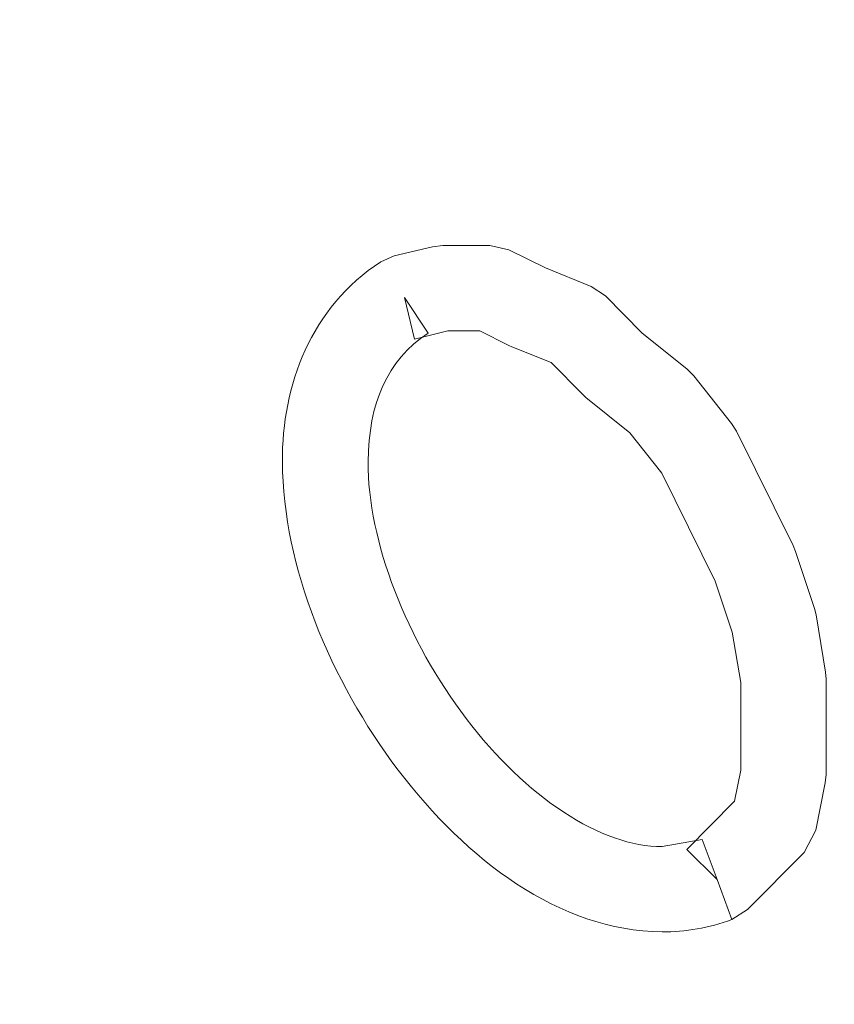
# Model space of a CAD drawing. Header units: inches. Extents: x 1352 to 2050, y -1711 to -1289.
# Tile 229 of 256: x 1799.83 to 1801.64, y -1513.15 to -1510.97. Entities that reach past the tile are written whole.
import ezdxf

# ---------------------------------------------------------------- set-up
doc = ezdxf.new("R2010")
doc.units = ezdxf.units.IN
doc.header["$MEASUREMENT"] = 0
doc.layers.add('图层 1', color=7, linetype='Continuous')

# ---------------------------------------------------------------- blocks, each defined once
blk = doc.blocks.new('block 16')
at = {"layer": '图层 1', "lineweight": 0}
for points, knots in [([(1802.2266, -1512.9716), (1802.2311, -1512.9082), (1802.2342, -1512.8417), (1802.2342, -1512.7738), (1802.2362, -1511.7709), (1801.6768, -1510.3416), (1800.8341, -1509.1771), (1799.9931, -1508.0092), (1798.8704, -1507.1139), (1797.7838, -1507.1183), (1797.5006, -1507.1183), (1797.2174, -1507.1776), (1796.9377, -1507.3078), (1796.8901, -1507.3302), (1796.8336, -1507.3099), (1796.8116, -1507.262), (1796.7896, -1507.2145), (1796.8095, -1507.158), (1796.8571, -1507.1356), (1797.1623, -1506.9936), (1797.4737, -1506.9282), (1797.7838, -1506.9282), (1798.9772, -1506.932), (1800.1272, -1507.8766), (1800.9884, -1509.0662), (1801.848, -1510.2596), (1802.4219, -1511.7051), (1802.4237, -1512.7738), (1802.4237, -1512.8465), (1802.4209, -1512.9175), (1802.4154, -1512.9867), (1802.4113, -1513.0387), (1802.3658, -1513.078), (1802.3134, -1513.0735), (1802.2611, -1513.0701), (1802.2225, -1513.0236), (1802.2266, -1512.9716)], [0, 0, 0, 0, 1, 1, 1, 2, 2, 2, 3, 3, 3, 4, 4, 4, 5, 5, 5, 6, 6, 6, 7, 7, 7, 8, 8, 8, 9, 9, 9, 10, 10, 10, 11, 11, 11, 12, 12, 12, 12]), ([(1796.0671, -1509.3036), (1796.0619, -1509.3701), (1796.0588, -1509.4386), (1796.0588, -1509.5092), (1796.0571, -1510.5311), (1796.6187, -1511.9597), (1797.4613, -1513.1176), (1798.3033, -1514.28), (1799.4247, -1515.1651), (1800.5041, -1515.1613), (1800.7897, -1515.1606), (1801.0746, -1515.1006), (1801.3557, -1514.9683), (1801.4029, -1514.9453), (1801.4597, -1514.9656), (1801.4814, -1515.0124), (1801.5045, -1515.0603), (1801.4838, -1515.1165), (1801.4366, -1515.1396), (1801.1304, -1515.2843), (1800.8169, -1515.3507), (1800.5041, -1515.3507), (1799.3186, -1515.3473), (1798.1703, -1514.413), (1797.308, -1513.2296), (1796.4471, -1512.0421), (1795.8711, -1510.5969), (1795.869, -1509.5092), (1795.869, -1509.4338), (1795.8718, -1509.3604), (1795.878, -1509.2884), (1795.8818, -1509.2364), (1795.9276, -1509.1975), (1795.98, -1509.2016), (1796.0323, -1509.2061), (1796.0709, -1509.2515), (1796.0671, -1509.3036)], [0, 0, 0, 0, 1, 1, 1, 2, 2, 2, 3, 3, 3, 4, 4, 4, 5, 5, 5, 6, 6, 6, 7, 7, 7, 8, 8, 8, 9, 9, 9, 10, 10, 10, 11, 11, 11, 12, 12, 12, 12]), ([(1801.375, -1512.8734), (1801.375, -1512.8734), (1801.3074, -1512.8069), (1801.3074, -1512.8069), (1801.3074, -1512.8069), (1801.4136, -1512.6997), (1801.4136, -1512.6997), (1801.4136, -1512.6997), (1801.4273, -1512.6312), (1801.4273, -1512.6312), (1801.4273, -1512.6312), (1801.4273, -1512.4365), (1801.4273, -1512.4365), (1801.4273, -1512.4365), (1801.4084, -1512.3246), (1801.4084, -1512.3246), (1801.4084, -1512.3246), (1801.3708, -1512.2112), (1801.3708, -1512.2112), (1801.3708, -1512.2112), (1801.2523, -1511.9718), (1801.2523, -1511.9718), (1801.2523, -1511.9718), (1801.1814, -1511.8822), (1801.1814, -1511.8822), (1801.1814, -1511.8822), (1801.0839, -1511.804), (1801.0839, -1511.804), (1801.0839, -1511.804), (1801.0766, -1511.7971), (1801.0766, -1511.7971), (1801.0766, -1511.7971), (1801.0063, -1511.7265), (1801.0063, -1511.7265), (1801.0063, -1511.7265), (1800.9195, -1511.6914), (1800.9195, -1511.6914), (1800.9195, -1511.6914), (1800.9126, -1511.6886), (1800.9126, -1511.6886), (1800.9126, -1511.6886), (1800.8479, -1511.6559), (1800.8479, -1511.6559), (1800.8479, -1511.6559), (1800.7769, -1511.6559), (1800.7769, -1511.6559), (1800.7769, -1511.6559), (1800.7035, -1511.6748), (1800.7035, -1511.6748), (1800.7035, -1511.6748), (1800.6811, -1511.5822), (1800.6811, -1511.5822), (1800.6811, -1511.5822), (1800.7332, -1511.661), (1800.7332, -1511.661), (1800.6412, -1511.7231), (1800.6019, -1511.8164), (1800.6002, -1511.9466), (1800.5988, -1512.1217), (1800.687, -1512.3456), (1800.8182, -1512.5161), (1800.9485, -1512.6898), (1801.12, -1512.8028), (1801.253, -1512.8), (1801.253, -1512.8), (1801.3419, -1512.7845), (1801.3419, -1512.7845), (1801.3419, -1512.7845), (1801.375, -1512.8734), (1801.375, -1512.8734), (1801.375, -1512.8734), (1801.3074, -1512.8069), (1801.3074, -1512.8069), (1801.3074, -1512.8069), (1801.375, -1512.8734), (1801.375, -1512.8734), (1801.375, -1512.8734), (1801.4074, -1512.9623), (1801.4074, -1512.9623), (1801.3571, -1512.9809), (1801.3043, -1512.9898), (1801.253, -1512.9898), (1801.0225, -1512.9867), (1800.8193, -1512.83), (1800.6673, -1512.6312), (1800.5158, -1512.4307), (1800.4117, -1512.1806), (1800.41, -1511.9466), (1800.4086, -1511.7768), (1800.473, -1511.6045), (1800.6284, -1511.5026), (1800.6284, -1511.5026), (1800.6577, -1511.4898), (1800.6577, -1511.4898), (1800.6577, -1511.4898), (1800.7428, -1511.4695), (1800.7428, -1511.4695), (1800.7428, -1511.4695), (1800.7659, -1511.4664), (1800.7659, -1511.4664), (1800.7659, -1511.4664), (1800.8706, -1511.4664), (1800.8706, -1511.4664), (1800.8706, -1511.4664), (1800.9126, -1511.476), (1800.9126, -1511.476), (1800.9126, -1511.476), (1800.9939, -1511.5164), (1800.9939, -1511.5164), (1800.9939, -1511.5164), (1801.0952, -1511.5577), (1801.0952, -1511.5577), (1801.0952, -1511.5577), (1801.1273, -1511.5787), (1801.1273, -1511.5787), (1801.1273, -1511.5787), (1801.2075, -1511.6604), (1801.2075, -1511.6604), (1801.2075, -1511.6604), (1801.3088, -1511.7413), (1801.3088, -1511.7413), (1801.3088, -1511.7413), (1801.3233, -1511.7561), (1801.3233, -1511.7561), (1801.3233, -1511.7561), (1801.407, -1511.8619), (1801.407, -1511.8619), (1801.407, -1511.8619), (1801.418, -1511.8784), (1801.418, -1511.8784), (1801.418, -1511.8784), (1801.5438, -1512.1323), (1801.5438, -1512.1323), (1801.5438, -1512.1323), (1801.5486, -1512.1454), (1801.5486, -1512.1454), (1801.5486, -1512.1454), (1801.5913, -1512.2719), (1801.5913, -1512.2719), (1801.5913, -1512.2719), (1801.5948, -1512.2863), (1801.5948, -1512.2863), (1801.5948, -1512.2863), (1801.6154, -1512.4135), (1801.6154, -1512.4135), (1801.6154, -1512.4135), (1801.6168, -1512.4286), (1801.6168, -1512.4286), (1801.6168, -1512.4286), (1801.6168, -1512.6405), (1801.6168, -1512.6405), (1801.6168, -1512.6405), (1801.6151, -1512.6587), (1801.6151, -1512.6587), (1801.6151, -1512.6587), (1801.5944, -1512.7642), (1801.5944, -1512.7642), (1801.5944, -1512.7642), (1801.5682, -1512.8134), (1801.5682, -1512.8134), (1801.5682, -1512.8134), (1801.4425, -1512.9399), (1801.4425, -1512.9399), (1801.4425, -1512.9399), (1801.4074, -1512.9623), (1801.4074, -1512.9623), (1801.4074, -1512.9623), (1801.375, -1512.8734), (1801.375, -1512.8734)], [0, 0, 0, 0, 1, 1, 1, 2, 2, 2, 3, 3, 3, 4, 4, 4, 5, 5, 5, 6, 6, 6, 7, 7, 7, 8, 8, 8, 9, 9, 9, 10, 10, 10, 11, 11, 11, 12, 12, 12, 13, 13, 13, 14, 14, 14, 15, 15, 15, 16, 16, 16, 17, 17, 17, 18, 18, 18, 19, 19, 19, 20, 20, 20, 21, 21, 21, 22, 22, 22, 23, 23, 23, 24, 24, 24, 25, 25, 25, 26, 26, 26, 27, 27, 27, 28, 28, 28, 29, 29, 29, 30, 30, 30, 31, 31, 31, 32, 32, 32, 33, 33, 33, 34, 34, 34, 35, 35, 35, 36, 36, 36, 37, 37, 37, 38, 38, 38, 39, 39, 39, 40, 40, 40, 41, 41, 41, 42, 42, 42, 43, 43, 43, 44, 44, 44, 45, 45, 45, 46, 46, 46, 47, 47, 47, 48, 48, 48, 49, 49, 49, 50, 50, 50, 51, 51, 51, 52, 52, 52, 53, 53, 53, 54, 54, 54, 55, 55, 55, 56, 56, 56, 56])]:
    blk.add_open_spline(points, degree=3, knots=knots, dxfattribs=at)
blk = doc.blocks.new('block 9')
at = {"layer": '图层 1'}
blk.add_blockref('block 16', (0, 0), dxfattribs=at)
blk = doc.blocks.new('block 2')
at = {"layer": '图层 1'}
blk.add_blockref('block 9', (0, 0), dxfattribs=at)

msp = doc.modelspace()

# ---------------------------------------------------------------- block references
at = {"layer": '图层 1'}
msp.add_blockref('block 2', (0, 0), dxfattribs=at)

doc.saveas('drawing.dxf')
